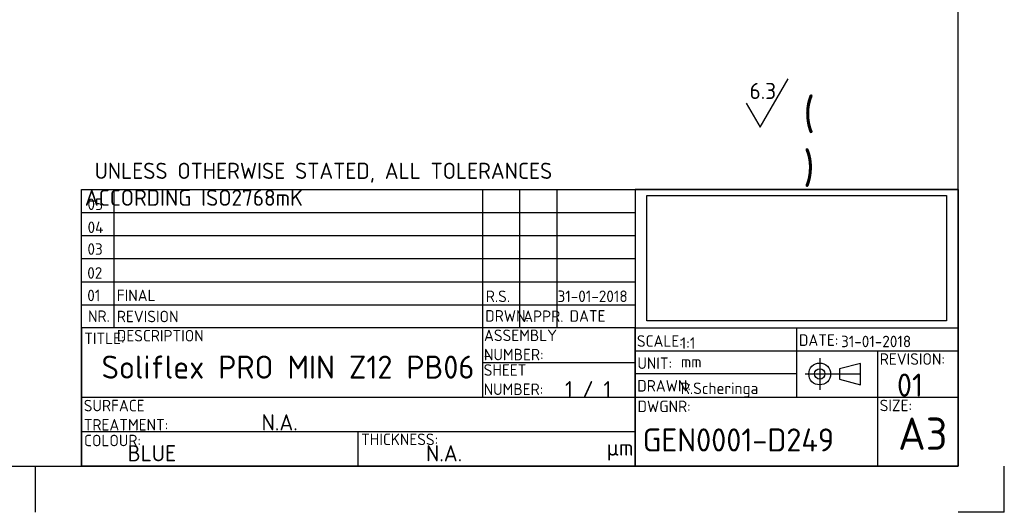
# Paper-space layout 'Sheet1' of a CAD drawing. Header units: millimetres. Extents: x 0 to 420, y 0 to 297.
# Tile 3 of 5: x 207 to 420, y 0 to 107. Entities that reach past the tile are written whole.
import ezdxf
from ezdxf.enums import TextEntityAlignment as Align
from ezdxf.lldxf.tags import DXFTag

# ---------------------------------------------------------------- set-up
doc = ezdxf.new("R2010")
doc.units = ezdxf.units.MM
doc.layers.add('Default', color=7, linetype='Continuous')
doc.styles.add('SEACAD_Solid_Edge_ISO', font='seiso.ttf')
tags = doc.linetypes.add('CENTER2', pattern=[28.575, 19.05, -3.175, 3.175, -3.175]).pattern_tags.tags
tags[10:11] = [DXFTag(74, 4), DXFTag(75, 0), DXFTag(340, '0'), DXFTag(46, 0.0), DXFTag(50, 0.0), DXFTag(44, 0.0), DXFTag(45, 0.0)]
tags[8:9] = [DXFTag(74, 4), DXFTag(75, 0), DXFTag(340, '0'), DXFTag(46, 0.0), DXFTag(50, 0.0), DXFTag(44, 0.0), DXFTag(45, 0.0)]
tags[6:7] = [DXFTag(74, 4), DXFTag(75, 0), DXFTag(340, '0'), DXFTag(46, 0.0), DXFTag(50, 0.0), DXFTag(44, 0.0), DXFTag(45, 0.0)]
tags[4:5] = [DXFTag(74, 4), DXFTag(75, 0), DXFTag(340, '0'), DXFTag(46, 0.0), DXFTag(50, 0.0), DXFTag(44, 0.0), DXFTag(45, 0.0)]
picture_1 = doc.add_image_def('image1.jpg', size_in_pixel=(1519, 635))

# ---------------------------------------------------------------- blocks, each defined once
blk = doc.blocks.new('ISO2768_medium')
at = {"layer": 'Default', "insert": (0.73, 5.79), "char_height": 3.5, "width": 125.2125, "attachment_point": 1}
blk.add_mtext('{\\fSolid Edge ISO|b0||i0||c0|p34;\\C7;\\H3.5;\\W1.; UNLESS OTHERWISE STATED, ALL TOLERANCES ACCORDING ISO2768mK }', dxfattribs=at)
blk = doc.blocks.new('SEANNOT_GROUP')
at = {"layer": 'Default', "color": 7, "linetype": 'Continuous'}
for p, q in [((367.09, 83.48), (373.16, 93.98)), ((364.06, 88.73), (367.09, 83.48))]:
    blk.add_line(p, q, dxfattribs=at)
at = {"layer": 'Default', "color": 7, "linetype": 'Continuous', "style": 'SEACAD_Solid_Edge_ISO'}
blk.add_text('6.3', height=3.5, dxfattribs=at).set_placement((364.79, 93.1), align=Align.TOP_LEFT)
blk = doc.blocks.new('AB_title_1')
at = {"layer": 'Default', "color": 7, "linetype": 'Continuous'}
for p, q in [((-190, 0), (-190, 60)), ((-190, 60), (0, 60)), ((-190, 60), (-70, 60)), ((-190, 30), (-190, 60)), ((-183, 60), (-183, 30)), ((-103, 15), (-103, 60)), ((-95, 30), (-95, 60)), ((-87, 60), (-87, 30)), ((0, 60), (-70, 60)), ((-70, 60), (-70, 30)), ((-70, 60), (-70, 30)), ((0, 60), (0, 0)), ((0, 30), (0, 60)), ((-190, 55), (-70, 55)), ((-190, 50), (-70, 50)), ((-190, 45), (-70, 45)), ((-190, 40), (-70, 40)), ((-190, 35), (-70, 35)), ((-70, 30), (-190, 30)), ((-70, 30), (-190, 30)), ((-190, 30), (-190, 0)), ((-70, 30), (0, 30)), ((-70, 30), (-70, 0)), ((-70, 0), (-70, 30)), ((-35, 30), (-35, 15)), ((-70, 25), (0, 25)), ((-17.5, 25), (-17.5, 0)), ((-103, 22.5), (-70, 22.5)), ((-21.2, 22.26), (-25.72, 21.12)), ((-21.2, 17.61), (-21.2, 22.26)), ((-35, 20), (-70, 20)), ((-25.72, 21.12), (-25.72, 18.88)), ((-25.72, 18.88), (-21.2, 17.61)), ((-190, 15), (0, 15)), ((-190, 7.5), (-70, 7.5)), ((-130, 0), (-130, 7.5)), ((0, 0), (-190, 0)), ((-190, 0), (-70, 0))]:
    blk.add_line(p, q, dxfattribs=at)
at = {"layer": 'Default', "color": 7, "linetype": 'CENTER2'}
for p, q in [((-30, 23.39), (-30, 16.58)), ((-21.2, 19.94), (-33.16, 19.94))]:
    blk.add_line(p, q, dxfattribs=at)
at = {"layer": 'Default', "color": 7, "linetype": 'Continuous'}
for radius in [2.37, 1.12]:
    blk.add_circle((-30, 20), radius, dxfattribs=at)
at = {"layer": 'Default', "attachment_point": 1}
for s, insert, char_height, width in [('{\\fSolid Edge ISO|b0||i0||c0|p34;\\C7;\\H2.5;\\W1.;NR.}', (-188.57, 33.77), 2.5, 3.8125), ('{\\fSolid Edge ISO|b0||i0||c0|p34;\\C7;\\H2.5;\\W1.;NR.}', (-188.57, 33.77), 2.5, 3.8125), ('{\\fSolid Edge ISO|b0||i0||c0|p34;\\C7;\\H2.5;\\W1.;REVISION DESCRIPTION}', (-182.32, 33.71), 2.5, 28.0625), ('{\\fSolid Edge ISO|b0||i0||c0|p34;\\C7;\\H2.5;\\W1.;DRWN.\\P}', (-102.5, 33.84), 2.5, 7.8125), ('{\\fSolid Edge ISO|b0||i0||c0|p34;\\C7;\\H2.5;\\W1.;APPR.}', (-94.27, 33.76), 2.5, 6.75), ('{\\fSolid Edge ISO|b0||i0||c0|p34;\\C7;\\H2.5;\\W1.;DATE}', (-84.21, 33.82), 2.5, 6.1875), ('{\\fSolid Edge ISO|b0||i0||c0|p34;\\C7;\\H2.5;\\W1.;TITLE:}', (-189.38, 28.97), 2.5, 7.125), ('{\\fSolid Edge ISO|b0||i0||c0|p34;\\C7;\\H2.5;\\W1.;ASSEMBLY NUMBER:}', (-102.76, 29.62), 2.5, 24.25), ('{\\fSolid Edge ISO|b0||i0||c0|p34;\\C7;\\H2.5;\\W1.;SCALE:\\P}', (-69.62, 28.39), 2.5, 7.6875), ('{\\fSolid Edge ISO|b0||i0||c0|p34;\\C7;\\H2.5;\\W1.;DATE:}', (-34.51, 28.58), 2.5, 6.625), ('{\\fSolid Edge ISO|b0||i0||c0|p34;\\C7;\\H2.5;\\W1.;UNIT:}', (-69.52, 23.58), 2.5, 6.125), ('{\\fSolid Edge ISO|b0||i0||c0|p34;\\C7;\\H2.5;\\W1.;REVISION:}', (-16.99, 24.48), 2.5, 11.5625), ('{\\fSolid Edge ISO|b0||i0||c0|p34;\\C7;\\H2.5;\\W1.;SHEET NUMBER:}', (-102.83, 22.1), 2.5, 19.5), ('{\\fSolid Edge ISO|b0||i0||c0|p34;\\C7;\\H2.5;\\W1.;mm}', (-60.09, 23.91), 2.5, 4.125), ('{\\fSolid Edge ISO|b0||i0||c0|p34;\\C7;\\H2.5;\\W1.;DRAWN:\\P}', (-69.55, 18.68), 2.5, 9.25), ('{\\fSolid Edge ISO|b0||i0||c0|p34;\\C7;\\H2.5;\\W1.;SURFACE TREATMENT:}', (-189.49, 14.39), 2.5, 26.9375), ('{\\fSolid Edge ISO|b0||i0||c0|p34;\\C7;\\H2.5;\\W1.;DWGNR:}', (-69.49, 14.22), 2.5, 9.4375), ('{\\fSolid Edge ISO|b0||i0||c0|p34;\\C7;\\H2.5;\\W1.;SIZE:}', (-17.01, 14.42), 2.5, 5.9375), ('{\\fSolid Edge ISO|b0||i0||c0|p34;\\C7;\\H2.5;\\W1.;COLOUR:}', (-189.42, 6.82), 2.5, 9.6875), ('{\\fSolid Edge ISO|b0||i0||c0|p34;\\C7;\\H2.5;\\W1.;THICKNESS:}', (-129.38, 7.07), 2.5, 13.9375), ('{\\fSolid Edge ISO|b0||i0||c0|p34;\\C7;\\H3.5;\\W1.;µm}', (-76.18, 5.79), 3.5, 5.075)]:
    blk.add_mtext(s, dxfattribs=dict(at, insert=insert, char_height=char_height, width=width))
at = {"layer": 'Default', "style": 'SEACAD_Solid_Edge_ISO'}
for tag, height, p in [('ABREV05', 2.5, (-188.68, 54.79)), ('AB_REV_DESCR_05', 2.5, (-182.3, 54.78)), ('ABDRWN05', 2.5, (-102.35, 54.85)), ('ABAPPR05', 2.5, (-94.34, 54.85)), ('REVDATE05', 2.5, (-86.71, 54.86)), ('ABREV04', 2.5, (-188.66, 49.8)), ('AB_REV_DESCR_04', 2.5, (-182.27, 49.79)), ('ABDRWN04', 2.5, (-102.31, 49.83)), ('ABAPPR04', 2.5, (-94.4, 49.86)), ('REVDATE04', 2.5, (-86.79, 49.87)), ('ABREV03', 2.5, (-188.69, 45.08)), ('AB_REV_DESCR_03', 2.5, (-182.31, 45.07)), ('ABDRWN03', 2.5, (-102.26, 45)), ('ABAPPR03', 2.5, (-94.38, 44.97)), ('REVDATE03', 2.5, (-86.78, 44.97)), ('ABREV02', 2.5, (-188.73, 39.9)), ('AB_REV_DESCR_02', 2.5, (-182.34, 39.91)), ('ABDRWN02', 2.5, (-102.36, 39.95)), ('ABAPPR02', 2.5, (-94.41, 40)), ('REVDATE02', 2.5, (-86.86, 40.09)), ('ABREV01', 2.5, (-188.73, 35.02)), ('AB_REV_DESCR_01', 2.5, (-182.33, 35.04)), ('ABDRWN01', 2.5, (-102.37, 34.83)), ('ABAPPR01', 2.5, (-94.4, 34.84)), ('REVDATE01', 2.5, (-86.82, 34.84)), ('SCALE', 2.5, (-60.13, 24.69)), ('CREATION_DATE', 2.5, (-25.39, 25.04)), ('PART TITLE', 5, (-185.63, 17.48)), ('ASSEMBLYNUMBER', 2.5, (-102.78, 22.03)), ('REVISION', 5, (-13.27, 13.58)), ('SHEETNUMBER', 3.5, (-85.19, 13.91)), ('DRAWN', 2.5, (-60.1, 14.89)), ('DWGNR', 5, (-68.35, 1.69)), ('COLOUR', 3.5, (-180, 0)), ('THICKNESS', 3.5, (-115.32, 0))]:
    blk.add_attdef(tag, text='', height=height, dxfattribs=at).set_placement(p, align=Align.BOTTOM_LEFT)
blk.add_attdef('SURFACE TREATMENT', text='', height=3.5, dxfattribs=at).set_placement((-147.03, 9.5), align=Align.MIDDLE_CENTER)
image = blk.add_image(picture_1, insert=(-67.5, 31.55), size_in_units=(65, 27.17))

psp = doc.layouts.new('Sheet1')

# ---------------------------------------------------------------- linework, layer by layer
at = {"layer": 'Default', "color": 7, "linetype": 'Continuous'}
for p, q in [((410, 10), (410, 287)), ((10, 10), (410, 10)), ((210, 10), (210, 0)), ((420, 0), (420, 10)), ((420, 0), (410, 0))]:
    psp.add_line(p, q, dxfattribs=at)

# ---------------------------------------------------------------- block references
at = {"layer": 'Default'}
psp.add_blockref('SEANNOT_GROUP', (0, 0), dxfattribs=at)
at = {"layer": 'Default', "color": 7}
psp.add_blockref('ISO2768_medium', (220, 70), dxfattribs=at)
ref = psp.add_blockref('AB_title_1', (410, 10), dxfattribs=at)
ref.add_attrib('SCALE', '1:1', dxfattribs={"color": 7, "height": 2.5, "style": 'SEACAD_Solid_Edge_ISO'}).set_placement((349.869, 34.687), align=Align.BOTTOM_LEFT)
ref.add_attrib('DRAWN', 'R.Scheringa', dxfattribs={"color": 7, "height": 2.5, "style": 'SEACAD_Solid_Edge_ISO'}).set_placement((349.895, 24.894), align=Align.BOTTOM_LEFT)
ref.add_attrib('DWGNR', 'GEN0001-D249', dxfattribs={"color": 7, "height": 5, "style": 'SEACAD_Solid_Edge_ISO'}).set_placement((341.648, 11.687), align=Align.BOTTOM_LEFT)
ref.add_attrib('REVISION', '01', dxfattribs={"color": 7, "height": 5, "style": 'SEACAD_Solid_Edge_ISO'}).set_placement((396.728, 23.583), align=Align.BOTTOM_LEFT)
ref.add_attrib('ABREV01', '01', dxfattribs={"color": 7, "height": 2.5, "style": 'SEACAD_Solid_Edge_ISO'}).set_placement((221.268, 45.02), align=Align.BOTTOM_LEFT)
ref.add_attrib('ABREV02', '02', dxfattribs={"color": 7, "height": 2.5, "style": 'SEACAD_Solid_Edge_ISO'}).set_placement((221.267, 49.904), align=Align.BOTTOM_LEFT)
ref.add_attrib('ABREV03', '03', dxfattribs={"color": 7, "height": 2.5, "style": 'SEACAD_Solid_Edge_ISO'}).set_placement((221.307, 55.076), align=Align.BOTTOM_LEFT)
ref.add_attrib('ABREV04', '04', dxfattribs={"color": 7, "height": 2.5, "style": 'SEACAD_Solid_Edge_ISO'}).set_placement((221.337, 59.803), align=Align.BOTTOM_LEFT)
ref.add_attrib('ABREV05', '05', dxfattribs={"color": 7, "height": 2.5, "style": 'SEACAD_Solid_Edge_ISO'}).set_placement((221.315, 64.789), align=Align.BOTTOM_LEFT)
ref.add_attrib('AB_REV_DESCR_01', 'FINAL', dxfattribs={"color": 7, "height": 2.5, "style": 'SEACAD_Solid_Edge_ISO'}).set_placement((227.669, 45.036), align=Align.BOTTOM_LEFT)
ref.add_attrib('REVDATE01', '31-01-2018', dxfattribs={"color": 7, "height": 2.5, "style": 'SEACAD_Solid_Edge_ISO'}).set_placement((323.178, 44.842), align=Align.BOTTOM_LEFT)
ref.add_attrib('PART TITLE', 'Soliflex PRO MIN Z12 PB06', dxfattribs={"color": 7, "height": 5, "style": 'SEACAD_Solid_Edge_ISO'}).set_placement((224.37, 27.481), align=Align.BOTTOM_LEFT)
ref.add_attrib('SURFACE TREATMENT', 'N.A.', dxfattribs={"color": 7, "height": 3.5, "style": 'SEACAD_Solid_Edge_ISO'}).set_placement((262.967, 19.5), align=Align.MIDDLE_CENTER)
ref.add_attrib('COLOUR', 'BLUE', dxfattribs={"color": 7, "height": 3.5, "style": 'SEACAD_Solid_Edge_ISO'}).set_placement((230, 10), align=Align.BOTTOM_LEFT)
ref.add_attrib('THICKNESS', 'N.A.', dxfattribs={"color": 7, "height": 3.5, "style": 'SEACAD_Solid_Edge_ISO'}).set_placement((294.68, 10), align=Align.BOTTOM_LEFT)
ref.add_attrib('ABDRWN01', 'R.S.', dxfattribs={"color": 7, "height": 2.5, "style": 'SEACAD_Solid_Edge_ISO'}).set_placement((307.631, 44.832), align=Align.BOTTOM_LEFT)
ref.add_attrib('ASSEMBLYNUMBER', '-', dxfattribs={"color": 7, "height": 2.5, "style": 'SEACAD_Solid_Edge_ISO'}).set_placement((307.215, 32.03), align=Align.BOTTOM_LEFT)
ref.add_attrib('SHEETNUMBER', '1 / 1', dxfattribs={"color": 7, "height": 3.5, "style": 'SEACAD_Solid_Edge_ISO'}).set_placement((324.81, 23.907), align=Align.BOTTOM_LEFT)
ref.add_attrib('CREATION_DATE', '31-01-2018', dxfattribs={"color": 7, "height": 2.5, "style": 'SEACAD_Solid_Edge_ISO'}).set_placement((384.614, 35.041), align=Align.BOTTOM_LEFT)

# ---------------------------------------------------------------- texts
at = {"layer": 'Default', "char_height": 7, "attachment_point": 1}
for s, insert, width in [('{\\fSolid Edge ISO|b0||i0||c0|p34;\\C7;\\H7.;\\W1.;(     )\\P}', (376.439, 89.892), 19.60001), ('{\\fSolid Edge ISO|b0||i0||c0|p34;\\C7;\\H7.;\\W1.;A3}', (396.976, 20.544), 8.22501)]:
    psp.add_mtext(s, dxfattribs=dict(at, insert=insert, width=width))

doc.saveas('drawing.dxf')
